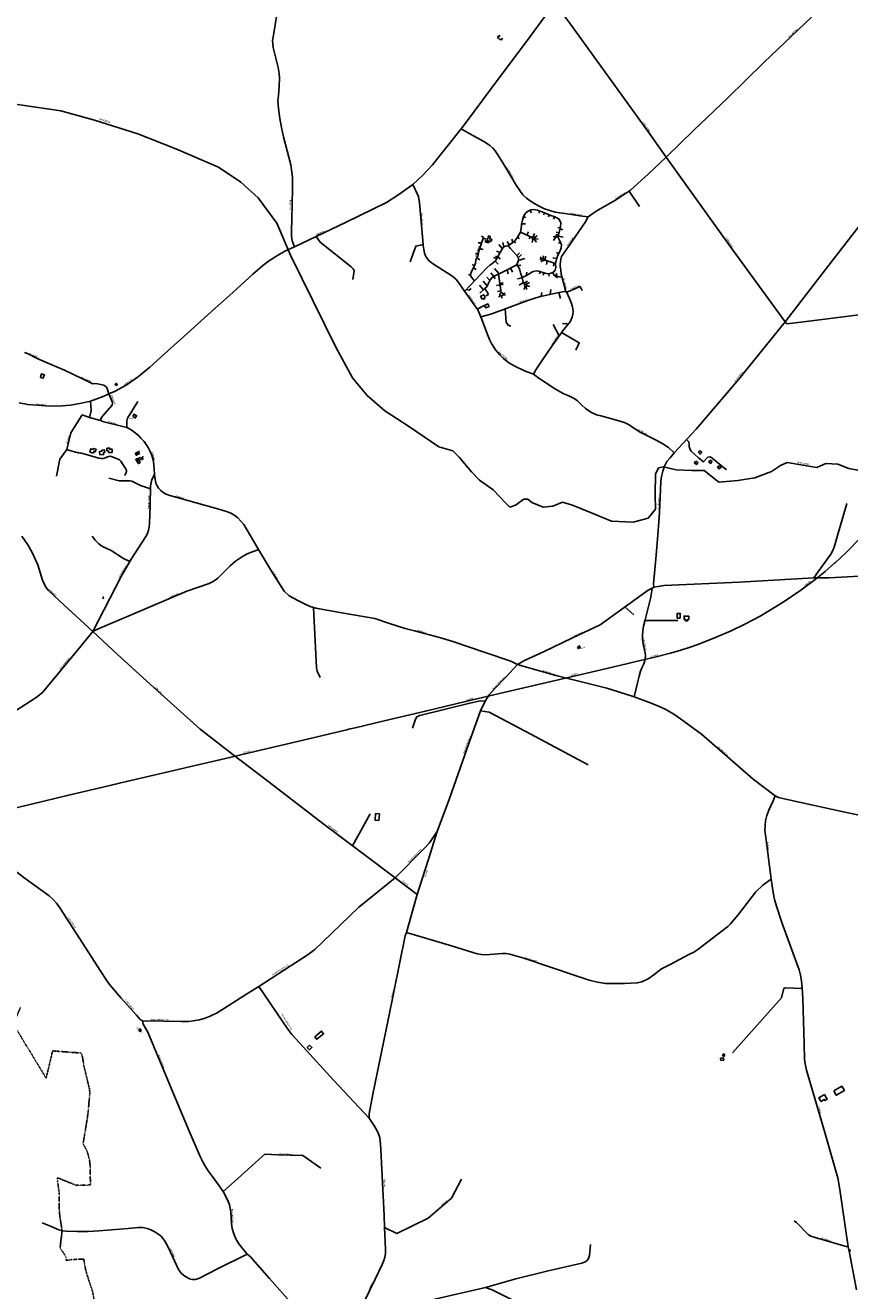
# Model space of a CAD drawing. Extents: x 240000 to 254380, y 435016 to 451025.
# Tile 3 of 35: x 242321 to 244541, y 437966 to 441377. Entities that reach past the tile are written whole.
import ezdxf
from ezdxf.enums import TextEntityAlignment as Align

# ---------------------------------------------------------------- set-up
doc = ezdxf.new("R2010")
doc.units = 0
doc.header["$MEASUREMENT"] = 0
doc.linetypes.add('DIVIDE', pattern=[1.25, 0.5, -0.25, 0, -0.25, 0, -0.25])
for name, color, linetype in [('BOU-G00', 254, 'Continuous'), ('BOU-G01TRF', 254, 'Continuous'), ('BOU-G03TRF_code 300_betreedbaar', 254, 'Continuous'), ('BOU-G04TRF_telecom', 254, 'Continuous'), ('bou-H01BijG', 254, 'Continuous'), ('BOU-H01IA', 254, 'Continuous'), ('BOU-K02DR', 254, 'Continuous'), ('GRE-K01GG', 254, 'DIVIDE'), ('LIJ-H01ASWG', 251, 'Continuous'), ('LIJ-H02ASIN', 254, 'Continuous'), ('LIJ-H02ASWE', 250, 'Continuous'), ('LIJ-K01ASSP', 254, 'Continuous'), ('SEM-G01TRF', 254, 'Continuous'), ('SEM-H03ST', 250, 'Continuous'), ('SEM-H03WA', 254, 'Continuous'), ('SEM-H04HN_Trafo_telecom', 254, 'Continuous')]:
    doc.layers.add(name, color=color, linetype=linetype)
doc.layers.add('SEM-H03HN_Trafo_betreedbaar', color=254, linetype='Continuous', lineweight=0)

msp = doc.modelspace()

# ---------------------------------------------------------------- linework, layer by layer
at = {"layer": 'BOU-G00'}
for points in [[(243559.5, 440792.9), (243568.1, 440790.8), (243568.8, 440794), (243572, 440793.2), (243572.8, 440796.3), (243576.3, 440795.5), (243577.3, 440799.9), (243571.8, 440801.2), (243573.4, 440807.9), (243568.4, 440809.1), (243566.6, 440801.2), (243565.8, 440801.4), (243564.9, 440797.4), (243568.3, 440796.6), (243567.8, 440794.4), (243560.3, 440796.2)], [(243551.2, 440639.2), (243553.6, 440640.4), (243554.6, 440638.4), (243558, 440640.1), (243556.9, 440642.3), (243559.4, 440643.5), (243555.7, 440650.9), (243547.4, 440646.7)], [(243558.2, 440622.1), (243561.4, 440615.2), (243570.1, 440619.2), (243566.9, 440626.1)]]:
    msp.add_lwpolyline(points, close=True, dxfattribs=at)
at = {"layer": 'BOU-G01TRF'}
for points in [[(243750.1, 440704.9), (243750.4, 440702.5), (243753, 440702.9), (243752.5, 440705.3)], [(242529.1, 439832.9), (242530.3, 439832), (242531.5, 439833.6), (242530.3, 439834.5)], [(242630.3, 438671.7), (242627.2, 438670.4), (242629.4, 438665.2), (242632.5, 438666.5)]]:
    msp.add_lwpolyline(points, close=True, dxfattribs=at)
at = {"layer": 'BOU-G03TRF_code 300_betreedbaar'}
for points in [[(242564.9, 440405.7), (242569.1, 440408.4), (242566.8, 440411.9), (242562.8, 440409.3)], [(243808, 439701), (243813.8, 439703.7), (243815.6, 439699.8), (243809.8, 439697.1)], [(242629.4, 438665.2), (242632.5, 438666.5), (242630.3, 438671.7), (242627.2, 438670.4)]]:
    msp.add_lwpolyline(points, close=True, dxfattribs=at)
at = {"layer": 'BOU-G04TRF_telecom'}
msp.add_lwpolyline([(242610.2, 440322.8), (242614, 440328.7), (242620.7, 440324.4), (242617, 440318.5)], close=True, dxfattribs=at)
at = {"layer": 'bou-H01BijG'}
for points in [[(242372.5, 440435), (242371.6, 440431.8), (242370.4, 440432.1), (242368.6, 440425.4), (242361.3, 440427.5), (242364, 440437.3)], [(243100.6, 438651), (243118.8, 438666.1), (243124.4, 438659.1), (243106.1, 438643.9)], [(243086.5, 438628.2), (243092.7, 438621.7), (243086, 438615.7), (243080.1, 438622.2)], [(244473.4, 438495.3), (244479.3, 438485.5), (244478.9, 438485.2), (244480.6, 438482.3), (244474.8, 438478.8), (244473, 438481.7), (244464.5, 438476.6), (244458.6, 438486.4)], [(244498.8, 438504.6), (244520.6, 438517.4), (244527.3, 438506), (244505.5, 438493.2)]]:
    msp.add_lwpolyline(points, close=True, dxfattribs=at)
at = {"layer": 'BOU-H01IA'}
for p, q in [((243599.7, 441346.9), (243596.4, 441349.2)), ((242625.5, 440205.4), (242621.1, 440202.5)), ((242629.6, 440222), (242621.4, 440227.1)), ((242624.6, 440219.1), (242627.9, 440229.8)), ((242639.3, 440207.3), (242631.1, 440212.4)), ((242634.3, 440204.5), (242637.5, 440215.2)), ((244201.9, 438594), (244193.9, 438593.5)), ((244193.9, 438593.5), (244194.3, 438586.9)), ((244194.3, 438586.9), (244202.4, 438587.4)), ((244202.4, 438587.4), (244201.9, 438594))]:
    msp.add_line(p, q, dxfattribs=at)
for points in [[(243592.7, 441343.8), (243596.4, 441349.2)], [(243596, 441341.5), (243592.7, 441343.8)], [(243601.6, 441337.7), (243597.1, 441340.7)], [(243606.1, 441342.4), (243602.4, 441337.1)], [(242629.8, 440212.2), (242623.7, 440208.2), (242622.7, 440209.7), (242618.3, 440206.8), (242625.6, 440195.5), (242630, 440198.2), (242626.5, 440203.8), (242632.1, 440207.3)], [(242626.5, 440203.8), (242623.7, 440208.2)]]:
    msp.add_lwpolyline(points, dxfattribs=at)
for points in [[(242494.6, 440226.8), (242504.2, 440224), (242505.6, 440228.8), (242509.4, 440227.7), (242511.4, 440234.4), (242504.7, 440236.4), (242503.8, 440233.5), (242497.1, 440235.4)], [(242521.6, 440219), (242531.6, 440220.1), (242531, 440225.1), (242535, 440225.5), (242534.2, 440232.5), (242527.2, 440231.7), (242527.6, 440228.7), (242520.6, 440227.9)], [(242540.6, 440237.2), (242540.8, 440230.2), (242544.8, 440230.3), (242545, 440225.3), (242555, 440225.6), (242554.7, 440234.6), (242547.7, 440234.4), (242547.6, 440237.4)], [(242616.9, 440222.7), (242620.8, 440225.6), (242623.2, 440222.2), (242620.9, 440218.6), (242620.1, 440218.1)], [(243264.4, 439252.1), (243262.8, 439234.3), (243273, 439233.5), (243274.6, 439251.2)], [(244201.9, 438598), (244205.1, 438600.4), (244202.1, 438604.4), (244198.9, 438602)]]:
    msp.add_lwpolyline(points, close=True, dxfattribs=at)
at = {"layer": 'BOU-K02DR'}
for points in [[(244126.8, 440202.1), (244132.7, 440198.5), (244128.9, 440193.2), (244123.3, 440197.3)], [(244133.8, 440225.7), (244138.2, 440230.1), (244143.2, 440225.7), (244138.4, 440220.7)], [(244164.8, 440204.5), (244170.5, 440201.7), (244167.3, 440196.2), (244161.7, 440199.5)], [(244185.4, 440187), (244188.4, 440189.5), (244190.3, 440187.4), (244192.2, 440188.9), (244194.9, 440185.5), (244189.2, 440181.4), (244185.4, 440187)]]:
    msp.add_lwpolyline(points, close=True, dxfattribs=at)
at = {"layer": 'GRE-K01GG'}
for points in [[(242308.1, 438730.6), (242294.9, 438699.7), (242293.4, 438693), (242292.7, 438686), (242293.2, 438679.6), (242297.3, 438670.2), (242309.5, 438650.4), (242321.3, 438630.5), (242329.9, 438616.8), (242376.9, 438539.2)], [(242376.9, 438539.2), (242394.4, 438612.6), (242470, 438607), (242472.3, 438604.3), (242474.7, 438597), (242477.3, 438581.3), (242477.6, 438577.3), (242489.1, 438528.3), (242493.4, 438511.6), (242494.3, 438503.7), (242494.4, 438497.4), (242490.3, 438450), (242487.6, 438430), (242478.3, 438373.7)], [(242476.4, 438362.1), (242478.2, 438373.2)], [(242476.4, 438362.1), (242482.3, 438352.1)], [(242478.2, 438373.2), (242478.3, 438373.7)], [(242482.3, 438352.1), (242484, 438349.2), (242489, 438336.6), (242493.4, 438318.8), (242495, 438310.6), (242495.3, 438289.4), (242496.4, 438251.4)], [(242408.7, 438253.6), (242406.2, 438270.4), (242408.1, 438270.3)], [(242408.1, 438270.3), (242458, 438250.3), (242496.4, 438251.4)], [(242408.7, 438253.6), (242409.3, 438249.9)], [(242409.3, 438249.9), (242412.2, 438229.7), (242412.3, 438200.3)], [(242412.3, 438200.3), (242412.4, 438199.4)], [(242412.4, 438199.4), (242412.4, 438194.7)], [(242412.4, 438194.7), (242412.5, 438176.9), (242413.9, 438167.6)], [(242413.9, 438167.6), (242414.7, 438161.6)], [(242414.7, 438161.6), (242419, 438133.8)], [(242478.3, 438051.3), (242459, 438051), (242445.5, 438050), (242430.7, 438047.8), (242430.4, 438055.5), (242427.2, 438061.9), (242426.1, 438065.4), (242417.5, 438076.6), (242414.5, 438081.7), (242417.3, 438106.3), (242419.1, 438119.3), (242419, 438122.8)], [(242419, 438122.8), (242419, 438133.8)], [(242478.3, 438051.3), (242483.2, 438023.4), (242488.8, 438004.3), (242490.2, 438000)], [(242490.2, 438000), (242498.2, 437975.1), (242500.2, 437969.7), (242503.8, 437954.9), (242505.4, 437945.3), (242508.7, 437929.7)]]:
    msp.add_lwpolyline(points, dxfattribs=at)
at = {"layer": 'LIJ-H01ASWG'}
msp.add_lwpolyline([(242268.8, 441167.7), (242342.6, 441157.1), (242416.5, 441146.6), (242507.5, 441121.5), (242623.5, 441084.6), (242726.4, 441043.7), (242841.1, 440994.9), (242901.8, 440954.1), (242947.9, 440911.9), (242998, 440843.3), (243034.9, 440757.6), (243157.6, 440509.6), (243202.4, 440426.6), (243242, 440379.1), (243289.5, 440338.2), (243355.4, 440294.7), (243434.5, 440240.6), (243472.8, 440230.1), (243489.9, 440212.9), (243522.9, 440173.4), (243544, 440150.9), (243580.9, 440124.6), (243615.2, 440089), (243625.7, 440078.4), (243641.6, 440083.7), (243664, 440099.5), (243674.5, 440099.5), (243685.1, 440090.3), (243715.4, 440078.4), (243741.8, 440081.1), (243768.2, 440091.6), (243794.5, 440083.7), (243843.3, 440063.9), (243900, 440040.2), (243958.1, 440037.5), (243998.9, 440048.1), (244018.7, 440073.1), (244017.4, 440112.7), (244018.7, 440166.8), (244026.6, 440183.9), (244039.8, 440186.6), (244074.1, 440178.6), (244116.3, 440177.3), (244149.3, 440177.3), (244188.8, 440145.7), (244240.3, 440149.6), (244286.4, 440157.5), (244331.3, 440174.7), (244355, 440190.5), (244373.5, 440198.4), (244415.7, 440191.8), (244452.6, 440185.2), (244477.6, 440195.8), (244509.3, 440194.5), (244539.6, 440182.6), (244583.1, 440174.7)], dxfattribs=at)
at = {"layer": 'LIJ-H02ASIN'}
for p, q in [((243105.5, 439645.5), (243097.1, 439807.9)), ((243107.2, 439636.1), (243105.5, 439645.5)), ((243114.9, 439618.8), (243107.2, 439636.1)), ((243202, 439165.5), (243250.2, 439252))]:
    msp.add_line(p, q, dxfattribs=at)
for points in [[(243947.1, 440930.3), (243975.2, 440888.8)], [(243504.2, 440659.3), (243519.3, 440675.4), (243533, 440690.1), (243564.3, 440723.5), (243571.9, 440730.3), (243577.2, 440734.4), (243583.1, 440738.5), (243588.2, 440742.6), (243593, 440751.6), (243603.4, 440770.8), (243608.3, 440777.9), (243611.7, 440780.8), (243614.8, 440781.8), (243621.6, 440783.6), (243627.8, 440787), (243634.4, 440791.9), (243640.2, 440796.7), (243646.8, 440805.6), (243654.6, 440819.4), (243656.3, 440828.7), (243657.7, 440841.2), (243659.7, 440852.1), (243663.1, 440861.8), (243668.4, 440870.5), (243673.8, 440875.4), (243682.7, 440879.7), (243690.6, 440880.5), (243700.2, 440878.7), (243707.1, 440876.3), (243713.3, 440874), (243719.6, 440871.1), (243725.3, 440868.6), (243731.8, 440866.3), (243739, 440863.8), (243745.8, 440861.2), (243752.4, 440858.2), (243759.2, 440854.1), (243763.7, 440844.5), (243762.9, 440833.4), (243759.8, 440822.6), (243756.8, 440811.4)], [(243662.7, 440860.5), (243669.1, 440858.7)], [(243680.2, 440878.5), (243684.5, 440871.6)], [(243706.2, 440876.6), (243705.1, 440870.8)], [(243719, 440871.4), (243717, 440865.8)], [(243731.9, 440866.2), (243730.4, 440860.8)], [(243746.4, 440861), (243743.5, 440854.3)], [(243654.6, 440819.4), (243686.2, 440804.7)], [(243657.8, 440842.1), (243667.9, 440841.9)], [(243671.9, 440811.3), (243676.3, 440820.5)], [(243688.7, 440806.7), (243692.3, 440815.4)], [(243758.5, 440817.5), (243751, 440819)], [(243762.1, 440830.6), (243755.3, 440831.5)], [(243761.5, 440828.6), (243768.4, 440825.6)], [(243104.3, 440807.6), (243114.9, 440792.3), (243198.2, 440726.3), (243204.3, 440720.2), (243207, 440715.3), (243203.2, 440692.2)], [(243392.4, 440786.2), (243372.7, 440781.7), (243357.9, 440739)], [(243530.5, 440687.5), (243520.5, 440700.8), (243519.7, 440705.2), (243521.6, 440710.3), (243531.7, 440731.1), (243533.5, 440735.5), (243534.2, 440744.5), (243536, 440748.1), (243540.2, 440755), (243542.1, 440767.7), (243554.7, 440806.3)], [(243549.5, 440790.4), (243540.3, 440791)], [(243554.7, 440806.3), (243549.8, 440808.4)], [(243553.7, 440803), (243562.6, 440800.2)], [(243606, 440774.6), (243596, 440785.8)], [(243610, 440779.4), (243606.9, 440791.3)], [(243623.8, 440784.8), (243618.5, 440794.5)], [(243756.3, 440806.9), (243756.7, 440803.2), (243762.3, 440791.8), (243764.8, 440785.3), (243764.6, 440776.7), (243761.5, 440768.9), (243757, 440760.9), (243754.1, 440754.8), (243751.3, 440746.7), (243749.4, 440735.3), (243749.5, 440724), (243748.4, 440717.1), (243743.3, 440711.9), (243736.7, 440708.5), (243729.5, 440707.5), (243721.2, 440708.8), (243712.3, 440711.2), (243704, 440714), (243697.1, 440714.7), (243689.2, 440713.7), (243683.2, 440710.3), (243677.5, 440706.5), (243669.2, 440701.3), (243658.9, 440697.1), (243654.8, 440709.3), (243652.5, 440717.2), (243650.9, 440722.3), (243648.9, 440726.4), (243645.1, 440731), (243646.8, 440736.4), (243648.5, 440741.5), (243649.3, 440746.8), (243648.4, 440752.3), (243627.5, 440775.7), (243621.6, 440783.6)], [(243634.5, 440791.9), (243631.4, 440800.4)], [(243638.5, 440795.2), (243641.3, 440789.8)], [(243647.3, 440806.5), (243651, 440801.7)], [(243681.1, 440807.1), (243677.7, 440801.8)], [(243688.4, 440799.8), (243685.8, 440791.2)], [(243691.3, 440800.3), (243697.7, 440792.1)], [(243692.1, 440805.4), (243699.4, 440809.7)], [(243692.8, 440802.7), (243702.6, 440800.7)], [(243750.6, 440808.5), (243743, 440806.7)], [(243751.1, 440807.4), (243743.9, 440796.8)], [(243762.2, 440791.9), (243757.1, 440789.9)], [(243757.3, 440808.7), (243769.7, 440805.7)], [(243540.9, 440760), (243533.1, 440762.2)], [(243537.4, 440750.3), (243545.3, 440744.6)], [(243544.6, 440775.5), (243554, 440772.4)], [(243591.4, 440748.6), (243582, 440750.8)], [(243593.1, 440751.7), (243587.1, 440754.5)], [(243600, 440764.6), (243589.8, 440768.4)], [(243599.7, 440746.9), (243594, 440753.4)], [(243645.2, 440755.9), (243652.3, 440763.4)], [(243648.7, 440750.5), (243657.7, 440759.3)], [(243648.7, 440742.6), (243666.6, 440748.3)], [(243712.6, 440745.6), (243706.7, 440745.4)], [(243713.4, 440747.6), (243707.3, 440752.2)], [(243716.3, 440748.4), (243715.7, 440755.7)], [(243749.4, 440735.3), (243718.4, 440744.7)], [(243721.2, 440743.8), (243721.8, 440754.4)], [(243751.8, 440748.3), (243742, 440750.5)], [(243757.4, 440761.7), (243751.9, 440764.2)], [(243531.6, 440730.8), (243524.6, 440731)], [(243527.9, 440723.2), (243535, 440719)], [(243645.1, 440731), (243637.8, 440728.1), (243615.4, 440716.4), (243595.8, 440706.1), (243583.7, 440700.9), (243576.5, 440695.4), (243572.1, 440689.2), (243567.9, 440679.9), (243564.2, 440672.4), (243558.9, 440667.5), (243561.6, 440663.4), (243564.3, 440659), (243568.8, 440651.2)], [(243574.7, 440709.3), (243582.7, 440700.1)], [(243585, 440721), (243597.1, 440706.8)], [(243594.7, 440733.2), (243586.9, 440741.5)], [(243619.6, 440718.6), (243621, 440706.8)], [(243627.9, 440722.9), (243633.4, 440711.5)], [(243646.6, 440729.1), (243655.2, 440730.1)], [(243670.4, 440702), (243672, 440711.9)], [(243707.9, 440712.7), (243706.3, 440707)], [(243713.7, 440743.2), (243709.7, 440738.1)], [(243717.5, 440709.8), (243716.1, 440703.3)], [(243726.8, 440742.1), (243724.4, 440732.5)], [(243741.3, 440710.9), (243745.1, 440703.3), (243751.4, 440697.7), (243754.8, 440695.9)], [(243745.8, 440736.4), (243743.7, 440727.9)], [(243520.1, 440703.2), (243514.3, 440705.5)], [(243544, 440676.2), (243554.9, 440664)], [(243554, 440687.3), (243565.3, 440674.5)], [(243564.4, 440698.1), (243572.1, 440689.2)], [(243583.7, 440700.9), (243585.2, 440693.2)], [(243599.8, 440677), (243590.5, 440675.4)], [(243595.8, 440706.1), (243602.8, 440655.9)], [(243599.3, 440680.9), (243607.7, 440683)], [(243599.7, 440677.9), (243608, 440678)], [(243659, 440696.6), (243646.9, 440693.2)], [(243663.1, 440683.3), (243651.1, 440676.9)], [(243658.9, 440697.1), (243662.1, 440684.9), (243665.8, 440679), (243666.5, 440678.2)], [(243664.1, 440681.6), (243673.6, 440686.9)], [(243669.3, 440679), (243679.3, 440683.5)], [(243672.1, 440675.2), (243680, 440672.8)], [(243730.4, 440707.6), (243731.9, 440700.9)], [(243752.8, 440702), (243753.2, 440700.1), (243766.4, 440697.7)], [(243509.4, 440664.8), (243516.2, 440663.3), (243521.5, 440667.2)], [(243558.9, 440667.5), (243544.9, 440655.3)], [(243568.8, 440651.2), (243561.8, 440647.9)], [(243602.1, 440661.2), (243592.5, 440659.6)], [(243600.3, 440648.7), (243596.2, 440644.4)], [(243604, 440647.4), (243604.6, 440641.6)], [(243607.3, 440653.2), (243613.5, 440654.8)], [(243607.6, 440650.8), (243614.3, 440649.3)], [(243667.5, 440672.4), (243664.1, 440665.1)], [(243669.5, 440672.3), (243672.2, 440664.4)], [(243710.7, 440646.6), (243712.2, 440657.1)], [(243734.6, 440651.8), (243736.1, 440664.4)], [(243757.9, 440656.7), (243762.3, 440641)], [(243783.9, 440659.4), (243815.3, 440672.9), (243820.7, 440661.7)], [(243537.9, 440611.8), (243556.7, 440621.7)], [(243613.4, 440612.9), (243616.4, 440577.2), (243621.5, 440569), (243628.5, 440565.7)], [(243782.4, 440570.4), (243778.6, 440573.4), (243769.7, 440572.6), (243767.5, 440574)], [(243758.7, 440539.7), (243742.5, 440570.8)], [(243765.3, 440549.1), (243813.1, 440521.1), (243803.4, 440501.4)], [(242499, 440412.1), (242502.5, 440410.4), (242507.1, 440411.1), (242515.2, 440410.9), (242531.9, 440407.3), (242540.7, 440400.3), (242546.1, 440383.7), (242555.5, 440360.5), (242554.7, 440352.9), (242528.3, 440323.1), (242525.5, 440318.4), (242523.2, 440311.5)], [(244102, 440260.8), (244108.1, 440254.6), (244108.7, 440247.4), (244108.9, 440241.4), (244110.6, 440235.3), (244114.5, 440229.3), (244125.2, 440219.4), (244134.1, 440211.2), (244147.3, 440200), (244155.5, 440209.7), (244159.6, 440213), (244166.2, 440213.4), (244209.6, 440178.9)], [(242546.2, 440156.1), (242573.8, 440149.4), (242591.2, 440149.5), (242601.5, 440149.5), (242607.9, 440148.1), (242613.3, 440145.8), (242631.2, 440136.5), (242657.9, 440127.5)], [(244445.1, 439887.3), (244450.8, 439897), (244491.1, 439951.7), (244495.4, 439959.6), (244499.8, 439970.4), (244510.9, 440007.8), (244521.7, 440047.7), (244533.9, 440088.3)], [(242602.4, 439931.7), (242585.6, 439939.4), (242552.3, 439961.7), (242526.6, 439973.2), (242518.9, 439979.1), (242508.9, 439989.4), (242501, 439999.8)], [(243936.1, 439809.1), (243960.2, 439787.9)], [(244078.2, 439773), (243990, 439773)], [(244108.1, 439775.4), (244108.1, 439784.1), (244101, 439784.1), (244101, 439784.5), (244095.2, 439784.5), (244095.2, 439775.4), (244099.3, 439775.4), (244099.3, 439771.7), (244105, 439771.7), (244105, 439775.4), (244108.1, 439775.4)], [(244413.5, 438781.2), (244368.2, 438782.9), (244364.9, 438781.8), (244363.2, 438778), (244357.4, 438755.4), (244226.2, 438607.6)], [(242853.6, 438233.5), (242884.5, 438261.1), (242939.6, 438310.8), (242965.7, 438334), (243001.5, 438332.1), (243068.7, 438330.3), (243116.5, 438296.3)], [(243288.8, 438137), (243321.2, 438120.3), (243406.1, 438161.8), (243468.5, 438216.1), (243496.1, 438267.1)], [(244537.5, 438084.5), (244532.2, 438085.1), (244448.7, 438109.9), (244437.2, 438113.6), (244429.6, 438117.5), (244398.3, 438150), (244391.9, 438154.7)], [(243560.9, 437975.1), (243641.9, 437997.9), (243725.6, 438019.1), (243820, 438040.6), (243828.6, 438044.4), (243834.3, 438047.9), (243838.2, 438053.1), (243840.3, 438061.3), (243842.9, 438091.2)]]:
    msp.add_lwpolyline(points, dxfattribs=at)
msp.add_lwpolyline([(244085.2, 439779.4), (244085.2, 439791.9), (244077.2, 439791.9), (244077.2, 439779.4)], close=True, dxfattribs=at)
for centre, radius in [((243753.9, 440809.4), 3.5), ((243689.3, 440803.2), 3.52), ((243715.5, 440745.5), 2.97), ((243668.7, 440675.6), 3.4), ((243603.4, 440651.6), 4.26)]:
    msp.add_circle(centre, radius, dxfattribs=at)
at = {"layer": 'LIJ-H02ASWE'}
for points in [[(243003.9, 441438.9), (242988.3, 441345), (242987, 441336.3), (242987.4, 441327.4), (242988.5, 441316.8), (243002.3, 441262.8), (243005, 441247.3), (243005.9, 441234.9), (243004.7, 441212), (243002.5, 441188), (243001.4, 441173.6), (243003, 441152.5), (243006.5, 441126.1), (243011, 441101.7), (243016.3, 441076.6), (243036, 441000.5), (243040.5, 440967.4), (243040.9, 440936.7), (243039.4, 440893.5), (243038.6, 440854.8), (243037.9, 440823), (243038.3, 440809), (243039.8, 440796.1), (243045.9, 440780.2)], [(243747.3, 441435.3), (243765.4, 441412.4), (243789.2, 441380.4), (243999.4, 441088.7), (244046.9, 441021.5), (244220.7, 440780.1), (244367.3, 440577.6)], [(243720.3, 441400.3), (243670.8, 441333.1), (243594.8, 441231.3), (243509.5, 441117), (243494.8, 441097.9), (243418.1, 441000.7), (243391.2, 440972.6), (243364.5, 440947.8), (243326.8, 440920.5), (243293.9, 440898.9), (243184.8, 440846), (243104.3, 440807.6), (243045.9, 440780.2), (243020.3, 440768.1), (242999.8, 440756.6), (242975.9, 440741.4), (242960.7, 440729.6), (242933.7, 440706), (242879.5, 440656.8), (242831.7, 440613.8), (242766.1, 440554.7), (242694.7, 440490.3), (242656.5, 440455.8), (242625.8, 440430.2), (242592.9, 440407.4), (242560.9, 440390), (242546.1, 440383.7), (242530.2, 440376.7), (242496.8, 440364.1), (242472.3, 440358.2), (242442.5, 440352.8), (242419.7, 440350.9), (242386.8, 440350), (242353.4, 440352.8), (242327.2, 440354.5), (242303.9, 440359.6)], [(243494.8, 441097.9), (243526.7, 441080.2), (243557.8, 441062.5), (243572.3, 441052.9), (243580.5, 441045.8), (243586.5, 441038.5), (243593.8, 441028.1), (243611.3, 440998.7), (243643.1, 440946.3), (243661.4, 440920.3), (243671, 440910.6), (243680.7, 440903.4), (243693.4, 440895.7), (243706.4, 440888.5), (243719.7, 440881.8), (243736.5, 440876.5), (243748.5, 440873.1), (243780.3, 440868.5), (243814.3, 440863.2), (243837.4, 440860.6), (243849.9, 440869.7), (243862.9, 440878.4), (243910.3, 440905.8), (243951.2, 440933), (243998.9, 440976.1), (244046.9, 441021.5), (244122.1, 441094.2), (244212.3, 441180.4), (244310.9, 441277.1), (244438.4, 441399)], [(243364.5, 440947.8), (243380.1, 440915.2), (243382.8, 440898.8), (243391.4, 440797.3), (243392.6, 440783.6), (243393.9, 440773), (243396.3, 440762.9), (243399.1, 440755.4), (243403.7, 440748.5), (243408.5, 440741.7), (243417.7, 440734.7), (243467, 440703.5), (243473.7, 440698.7), (243480.2, 440692.9), (243485.5, 440686.6), (243503.5, 440660.2), (243527.8, 440626.5), (243539.4, 440609.7), (243548.3, 440590.9), (243567.5, 440539.2), (243571.1, 440529.8), (243576.7, 440519.4), (243587.5, 440502.4), (243599.1, 440488.7), (243609.2, 440479), (243623.4, 440467.2), (243639.5, 440457.9), (243665.9, 440445.6), (243689.5, 440436.2), (243704.2, 440426.1), (243746.3, 440398), (243755.4, 440392.2), (243769.4, 440384.7), (243786.7, 440377), (243799.2, 440371.3), (243808.3, 440364.5), (243820.1, 440353.5), (243830.2, 440344.1), (243838.4, 440337.6), (243845.6, 440333.7), (243859.3, 440327.2), (243871.4, 440323.9), (243900.5, 440315.9), (243928.4, 440308.5), (243936.6, 440305.3), (243947.2, 440300.3), (243960.1, 440290.7), (243976.7, 440280.3), (244000.3, 440268.5), (244022.4, 440257.7), (244038.5, 440248.5), (244053.2, 440238.6), (244068.4, 440225)], [(244631, 440917.9), (244476.7, 440718.9), (244367.3, 440577.6), (244243.1, 440423.3), (244128.1, 440288.5), (244068.4, 440225), (244057.8, 440211.5), (244049.3, 440200.9), (244043, 440188.6), (244038.5, 440174.8), (244034.5, 440160.8), (244032.8, 440148), (244031.8, 440125.4), (244029.2, 440063.7), (244024.7, 440002.4), (244019.2, 439938.5), (244013.2, 439871.5), (244014, 439862.4), (244009.4, 439859.9), (244005.8, 439835.8), (243995, 439792.1), (243990.4, 439774.8), (243986.5, 439757.2), (243984.6, 439744.8), (243983.6, 439733.3), (243983.6, 439721.3), (243986.5, 439704), (243989.8, 439689), (243991.7, 439679.2), (243990.4, 439667.7), (243987.2, 439656.3), (243982.6, 439646.5), (243978.4, 439635.8), (243974.8, 439622.7), (243970.2, 439604.4), (243965.3, 439585.8), (243961, 439567.4)], [(243837.4, 440860.6), (243829.7, 440847.3), (243783.7, 440780.9), (243765.6, 440753.9), (243763.2, 440747), (243762.3, 440740), (243761.8, 440733.2), (243761.8, 440727), (243763, 440717.4), (243764.7, 440705.8), (243766.8, 440695.9), (243776.5, 440659.2)], [(243548.3, 440590.9), (243561.3, 440595), (243574.5, 440598.4), (243608.7, 440611.2), (243674.4, 440635), (243685.5, 440639.1), (243696.1, 440642.3), (243708.3, 440646.1), (243726.1, 440650), (243750, 440655), (243772, 440659.7), (243781.6, 440658.5), (243783.9, 440659.4)], [(243778.4, 440658.9), (243786.6, 440641), (243792, 440627.3), (243794.3, 440620.6), (243796, 440612.6), (243796.2, 440605.2), (243795.5, 440598.4), (243793.5, 440590.7), (243791.6, 440584.2), (243788.3, 440577.3), (243770.5, 440556.5), (243737.5, 440509.6), (243714.1, 440475), (243696.1, 440448.5), (243689.5, 440436.2)], [(244367.3, 440577.6), (244372.5, 440572.3), (244417.1, 440577.5), (244559.5, 440595.6), (244717.1, 440616), (244956.7, 440646.3), (245000.2, 440652.2)], [(242318.6, 440494.9), (242326.3, 440492.1), (242352.4, 440479.3), (242391.9, 440462.1), (242426.6, 440447.4), (242499, 440412.1)], [(244702, 439899.5), (244485.4, 439887.8), (244445.1, 439887.3), (244244.9, 439876.2), (244040.5, 439866.6), (244025.2, 439864.5), (244014, 439862.4), (244009.4, 439859.9), (243998.9, 439854.3), (243869, 439760.7), (243793.3, 439724.8), (243718.6, 439689.5), (243665.6, 439664.8), (243647.1, 439654.1), (243629, 439662.8), (243559.2, 439686.6), (243472.8, 439716.4), (243436.2, 439726.7), (243369.1, 439744.6), (243344.3, 439751.1), (243302.3, 439764.4), (243262.3, 439777.8), (243173.1, 439793), (243103.3, 439806), (243088, 439810.6), (243074.7, 439816.7), (243054.5, 439826.6), (243031.2, 439839.6), (243018.2, 439851.4), (242986.6, 439901), (242949, 439964.2), (242927.8, 440000.5), (242915.7, 440020.7), (242909.4, 440031), (242901.6, 440040.3), (242893.7, 440049), (242884.9, 440055.8), (242874.6, 440061.8), (242865.9, 440065.7), (242841.8, 440072.6), (242719.8, 440107), (242709.8, 440109.9), (242700.2, 440113.5), (242692.1, 440117.4), (242685.6, 440123), (242680, 440129), (242675.9, 440136), (242672.8, 440143.2), (242670.3, 440153.3), (242668.6, 440166.5), (242668, 440180.5), (242666.9, 440192.9), (242665.1, 440206.1), (242660.4, 440220.5), (242656.4, 440229.7), (242652.8, 440237.1), (242647.8, 440244.3), (242640.6, 440255.3), (242632.3, 440263.9), (242626.5, 440270.4), (242616.6, 440278.7), (242608.5, 440284.8), (242599.3, 440290.4), (242593.9, 440292.7), (242583.5, 440295.3), (242532.3, 440308.6), (242523.2, 440311.5), (242493.9, 440320.1), (242498.1, 440338.9), (242496.8, 440364.1)], [(242593.9, 440292.7), (242593.9, 440302.6), (242593.9, 440310.8), (242595.9, 440318), (242623.8, 440362.6)], [(242405, 440162.1), (242413.7, 440207.3), (242433.1, 440233.4), (242443.8, 440278.2), (242474.3, 440326.7)], [(242493.9, 440320.1), (242474.3, 440326.7)], [(242291.4, 439527.8), (242350.3, 439565.6), (242366.7, 439578.6), (242462.7, 439693.6), (242502.3, 439742.9), (242548.4, 439832.4), (242578.6, 439891.5), (242602.4, 439931.7), (242606.2, 439938.1), (242645.5, 439999.3), (242649.6, 440006.8), (242652.6, 440016.4), (242654.2, 440025.6), (242655.3, 440034), (242656.7, 440081.9), (242658.1, 440135.6), (242661.5, 440152.6), (242668.6, 440166.5)], [(243317, 439079.5), (243229.7, 439144.5), (243122.4, 439226), (242965.6, 439345.8), (242879.6, 439411.9), (242791.8, 439479.8), (242676.5, 439583), (242569.2, 439681), (242502.3, 439742.9), (242424.3, 439815.2), (242383.2, 439853.9), (242375.9, 439862.9), (242366.7, 439881.4), (242354.7, 439923), (242339.7, 439956.3), (242327.8, 439976.9), (242311.2, 439999.8)], [(242502.3, 439742.9), (242515, 439749.4), (242604.3, 439786.9), (242756.2, 439851.6), (242815.7, 439872.5), (242824.9, 439876.9), (242832.6, 439881.6), (242839.3, 439886.9), (242854.4, 439902.4), (242872.2, 439920), (242887, 439932.2), (242903.5, 439943.3), (242918.6, 439952), (242949, 439964.2)], [(242636.4, 438694), (242691.8, 438693.2), (242741.4, 438692.3), (242761, 438692.3), (242773, 438693.4), (242790.3, 438696.7), (242805.3, 438700.8), (242819, 438705.9), (242837.6, 438715.1), (242918.9, 438767), (242950.2, 438786.4), (243082.5, 438872.5), (243100.7, 438885.6), (243121.2, 438905.5), (243219.3, 438999.9), (243317, 439079.5), (243395, 439158.2), (243409.2, 439173.8), (243430.2, 439204.1), (243463.2, 439292.9), (243521.6, 439459.5), (243547.3, 439529.4), (243559.2, 439555), (243570.5, 439572.3), (243587.7, 439590.9), (243615.5, 439620.1), (243647.1, 439654.1)], [(243647.1, 439654.1), (243664.3, 439649.1), (243753.4, 439623.4), (243837.3, 439603), (243887.6, 439589.9), (243935.8, 439575.2), (243961, 439567.4), (243999.7, 439552.7), (244024.9, 439542.4), (244046.1, 439533.1), (244068.2, 439519.8), (244085.9, 439508), (244142.7, 439465.9), (244246.2, 439375.8), (244281.7, 439345.3), (244340.4, 439300.3), (244350.1, 439295.9), (244364.6, 439292.1), (244491.3, 439264.3), (244757, 439206.3)], [(243559.2, 439555), (243546, 439556), (243514.4, 439549.4), (243383.7, 439516.2), (243375.4, 439513.3), (243372, 439507.2), (243364, 439482.5)], [(243547.3, 439529.4), (243570, 439525.6), (243682.2, 439466.2), (243837.3, 439383.4)], [(244340.4, 439300.3), (244335.3, 439286.8), (244323.3, 439261.8), (244318.3, 439247.2), (244314.7, 439233.1), (244313.4, 439220.1), (244312.6, 439207.6), (244315.5, 439187.5), (244330.3, 439075.4), (244335, 439039.5), (244338.9, 439020.7), (244345.2, 438999.9), (244358.5, 438958.7), (244398.8, 438848.5), (244405.1, 438831.3), (244409.3, 438817.2), (244411.9, 438801.5), (244413.4, 438781.7), (244415, 438754.1), (244418.7, 438631.6), (244420.2, 438590.5), (244421.3, 438577.4), (244424.9, 438560.7), (244474.4, 438392.4), (244503.6, 438291.8), (244509.9, 438270.4), (244515.1, 438239.2), (244537.5, 438084.5), (244540.9, 438068.7)], [(242636.4, 438694), (242630.4, 438697), (242620.5, 438708.8), (242579.3, 438754.9), (242548, 438791.7), (242541.5, 438800.7), (242522.2, 438829.1), (242483.9, 438889.7), (242414.1, 438998.4), (242404.6, 439011.1), (242396.9, 439019.5), (242384.8, 439030.3), (242320.4, 439077.7), (242224.8, 439148.8), (242158.2, 439197.5), (242137.2, 439202.6)], [(243230.9, 437930.5), (243263.6, 437997.8), (243282.4, 438036.9), (243287, 438048.1), (243289.5, 438056.3), (243291.1, 438066.9), (243291.5, 438076.3), (243290.3, 438097.9), (243288.8, 438137), (243287.2, 438169.4), (243278.8, 438345.6), (243278, 438361.5), (243275.5, 438378.5), (243271.3, 438391.9), (243261.3, 438410.2), (243246.7, 438431.4), (243246.7, 438443.1), (243257.2, 438495.6), (243298, 438696), (243343.8, 438923.1), (243347.2, 438931.4), (243366.7, 438998.9), (243376.6, 439034.5), (243407, 439129.7), (243430.2, 439204.1)], [(243347.2, 438931.4), (243469.3, 438895.7), (243526.5, 438877.5), (243538.4, 438874.2), (243549.6, 438872.3), (243560.7, 438871.6), (243606.5, 438875.6), (243616.1, 438875.3), (243626.2, 438873.8), (243663.7, 438863), (243805, 438815.4), (243839.6, 438803.5), (243861.9, 438797.9), (243883.8, 438794.6), (243934.7, 438794.2), (243969.3, 438795.7), (243981.6, 438799.1), (243998.7, 438807.2), (244013.9, 438817.7), (244034.8, 438833.5), (244059.5, 438846.7), (244107.9, 438872.2), (244121.7, 438879.1), (244132.3, 438886), (244213.4, 438948.1), (244220.5, 438955.3), (244240, 438978.5), (244288.4, 439041.6), (244307.6, 439059.3), (244321.1, 439069.6), (244330.3, 439075.4)], [(243246.7, 438431.4), (243151.4, 438533.7), (243069.2, 438623.8), (243039, 438657.2), (243028.1, 438671), (242950.2, 438786.4)], [(242636.4, 438694), (242638.5, 438685.1), (242650.5, 438663.2), (242718.4, 438501), (242763.2, 438394.8), (242790.9, 438330), (242799.6, 438311.9), (242807.4, 438299.7), (242813.5, 438289.6), (242823.8, 438275.3), (242838.1, 438254.9), (242853.6, 438233.5), (242860.9, 438220.6), (242867.5, 438206.9), (242870.8, 438197.6), (242872.9, 438187.9), (242874.3, 438177.1), (242875.2, 438162.6), (242876.2, 438147.1), (242878.3, 438134.1), (242882.3, 438119.6), (242888.1, 438106.2), (242896.4, 438092.8), (242918.7, 438064.6), (242926.4, 438058.3), (242978.5, 437998.9), (243048.7, 437920)], [(242918.7, 438064.6), (242840.5, 438026.1), (242788.4, 437999.3), (242778.8, 437996.5), (242771.4, 437996.7), (242762.7, 437998.3), (242756.7, 438001.7), (242748, 438007.2), (242740.6, 438013.2), (242733.6, 438023.2), (242705.6, 438083.7), (242700.4, 438093.7), (242695.6, 438101.3), (242691.2, 438107.4), (242686.5, 438113), (242677.8, 438119.7), (242667.8, 438125.6), (242658.6, 438130.4), (242648.9, 438134.3), (242637.6, 438136.5), (242625.6, 438136.7), (242597.8, 438133.9), (242575.8, 438132.1), (242518.7, 438128), (242490, 438126.3), (242460.7, 438126), (242431.3, 438126.5), (242422, 438127.3), (242411.5, 438130.2), (242388.3, 438140.4), (242366.3, 438149.5)], [(244542.6, 438077.4), (244540.9, 438068.7), (244559.5, 437968.7)], [(243287.5, 437912.1), (243560.9, 437975.1), (243578.3, 437968.9), (243688, 437913.8)]]:
    msp.add_lwpolyline(points, dxfattribs=at)
msp.add_lwpolyline([(242433.1, 440233.4), (242437, 440231.8), (242459.7, 440225.6, 0.015684), (242464.5, 440224.6), (242469.4, 440223.9, -0.036366), (242475.7, 440222.6), (242518.9, 440210.1, 0.197821), (242542.2, 440213.8), (242543.1, 440214.2, -0.216523), (242554.9, 440214.2), (242571.2, 440207.7, -0.151168), (242577.8, 440202.4), (242589.1, 440185.5), (242591.7, 440181.5, -0.256477), (242592.6, 440171.5), (242589.1, 440163.5)], format="xyb", dxfattribs=at)
msp.add_lwpolyline([(243376.6, 439034.5), (243317, 439079.5)], close=True, dxfattribs=at)
at = {"layer": 'LIJ-K01ASSP'}
for points in [[(244501.6, 439927.8), (244503.1, 439929), (244516.9, 439941.8), (244532.7, 439956.9), (244546.3, 439970.5), (244557.2, 439981.6), (244569.6, 439994.9), (244574.3, 440000)], [(244135, 439709.3), (244141.6, 439711.8), (244171.2, 439723.2), (244198.9, 439734.6), (244222.1, 439744.9), (244259.1, 439762.6), (244300, 439784.2), (244362.7, 439821.7), (244410.2, 439854.2), (244448.2, 439883), (244475.1, 439904.8), (244501.6, 439927.8)], [(244000, 439670.1), (244012.8, 439673.1), (244059, 439684.9), (244086.6, 439692.9), (244109.2, 439700.2), (244135, 439709.3)], [(242206.3, 439246.9), (242241.2, 439255.2), (242337.2, 439277.9), (242434, 439300.6), (242529.7, 439323.4), (242593.4, 439338.4), (242705.6, 439364.9), (242766.8, 439379.2), (242859.7, 439401.1), (242939.2, 439419.8), (243084.3, 439454.1), (243141, 439467.5), (243159.8, 439471.9), (243186.6, 439478.3), (243191.6, 439479.5), (243209.4, 439483.7), (243287.4, 439502), (243398.4, 439528.5), (243506.7, 439554), (243613, 439579.1), (243764.5, 439614.6), (243887.7, 439643.7), (244000, 439670.1)]]:
    msp.add_lwpolyline(points, dxfattribs=at)

# ---------------------------------------------------------------- texts
at = {"layer": 'BOU-H01IA'}
for p in [(244197.9, 438589.4), (244470.9, 438455.3)]:
    msp.add_text('??', height=2, dxfattribs=at).set_placement(p)
at = {"layer": 'SEM-G01TRF'}
for s, p in [('trafo', (243747.8, 440707.8)), ('telecom', (242602, 440316.1)), ('trafo', (242526, 439836.1)), ('trafo', (243808.2, 439705)), ('trafo', (242630.8, 438661.6))]:
    msp.add_text(s, height=2.5, dxfattribs=at).set_placement(p)
at = {"layer": 'SEM-H03HN_Trafo_betreedbaar', "width": 0.631579}
msp.add_text('218 N01', height=1, rotation=55.9645, dxfattribs=at).set_placement((242566, 440409), align=Align.MIDDLE)
at = {"layer": 'SEM-H03HN_Trafo_betreedbaar'}
for s, rotation, p in [('48 N01', 202.4142, (243828.3, 439703.2)), ('2 N01', 112.2944, (242628, 438665.4))]:
    msp.add_text(s, height=3.8, rotation=rotation, dxfattribs=at).set_placement(p)
at = {"layer": 'SEM-H03ST', "width": 0.727273}
for s, rotation, p in [('Driemarkweg', 43.741, (244387.9, 441355.2)), ('Veldhorstweg', 305.6604, (243993.8, 441103.3)), ('Driemarkweg', 301.2091, (243627.1, 440979)), ('Driemarkweg', 33.4699, (243922.9, 440917.3)), ('Voskuilweg', 88.5589, (243034.5, 440892.7)), ('Breukinkweg', 274.8389, (243389.4, 440854.8)), ('Driemarkweg', 352.7353, (243803.1, 440867.6)), ('Misterweg', 25.246, (243115.7, 440817.5)), ('Breukinkweg', 73.3422, (243539.1, 440767.7)), ('Benninkweg', 55.3965, (243788.8, 440793.7)), ('Veldhorstweg', 305.7909, (244216.9, 440792.6)), ('Benninkweg', 285.3034, (243774.3, 440680.5)), ('Lutgerweg', 22.7536, (243801.4, 440670.7)), ('Breukinkweg', 306.3627, (243524.5, 440637)), ('Lutgerweg', 19.9228, (243662.1, 440634.1)), ('Benninkweg', 57.7165, (243747.1, 440528)), ('Wissinkweg', 336.8269, (242344.4, 440486.2)), ('Breukinkweg', 319.0242, (243607.3, 440486.5)), ('Vreehorstweg', 51.3005, (244242.7, 440429.8)), ('Wissinkweg', 336.8269, (242484.8, 440422.2)), ('Misterweg', 37.5916, (242597.9, 440414.9)), ('(fietstunnel)', 291.9668, (242557.4, 440367.4)), ('Misterweg', 355.6913, (242363.3, 440354.4)), ('Brinkeweg', 345.0803, (242555.2, 440305.3)), ('De Klomp', 76.569, (242435.5, 440260.6)), ('Breukinkweg', 333.0521, (243982.7, 440281.3)), ('Brinkeweg', 285.5241, (242665.5, 440215)), ('Binnenboomweg', 88.6028, (242653.5, 440091.7)), ('Brinkeweg', 344.3922, (242737.7, 440104.8)), ('Vreehorstweg', 87.5104, (244026.8, 440089)), ('Binnenboomweg', 59.5549, (242583.5, 439905.7)), ('Brinkeweg', 301.8312, (242994.1, 439894.1)), ('Huttenweg', 317.0406, (242394.5, 439847.7)), ('spoorlijn', 36.044, (244428.8, 439872.5)), ('Eeltinkweg', 23.0304, (242722.4, 439840.4)), ('Brinkeweg', 345.1631, (243388.7, 439742.5)), ('Brinkeweg', 25.3462, (243811.4, 439735.7)), ('Vreehorstweg', 281.0937, (243989.4, 439709.3)), ('Binnenboomweg', 50.1539, (242426.1, 439655.9)), ('spoorlijn', 14.438, (244015.3, 439677.6)), ('Heenkamppieperweg', 46.425, (243596.1, 439603.9)), ('Hellekampsweg', 344.5304, (243732.8, 439631.9)), ('spoorlijn', 15.0652, (243798.4, 439626.7)), ('Huttenweg', 317.8624, (242679.3, 439584.4)), ('spoorlijn', 13.6052, (243519.1, 439561)), ('Heenkamppieperweg', 70.4054, (243510.3, 439437.2)), ('spoorlijn', 14.2801, (242918.1, 439418.7)), ('Hellekampsweg', 319.0228, (244201.1, 439419.3)), ('Kotmansweg', 322.9601, (243148.8, 439211.7)), ('Heenkamppieperweg', 45.7935, (243369.2, 439137.6)), ('Kreilweg', 277.5266, (244321.6, 439165.8)), ('Bosweg', 72.1934, (243400.5, 439090.8)), ('Bosweg', 322.9601, (243344.3, 439064.8)), ('Smeenkstegge', 302.3233, (242446.4, 438958.8)), ('Heenkamppieperweg', 32.3684, (243007.8, 438830.9)), ('Heurntjesweg', 341.5651, (243683.2, 438858.8)), ('Bosweg', 78.5507, (243309.4, 438765.5)), ('Smeenkstegge', 309.8241, (242601.7, 438737.1)), ('Heenkamppieperweg', 359.4958, (242682.1, 438696.5)), ('Heenkamppieperweg', 302.3684, (243024.6, 438691.3)), ('Blekkinkhofweg', 292.6199, (242687.2, 438583.7)), ('Kreilweg', 286.4121, (244460.2, 438453.1)), ('Blekkinkhofweg', 357.9352, (243024.1, 438333.8)), ('Bosweg', 272.6026, (243288, 438256.1)), ('Bosweg', 41.1533, (243449.6, 438202.9)), ('Blekkinkhofweg', 273.9452, (242878.6, 438168.2)), ('Wooldseweg', 343.6264, (244478.8, 438103.8)), ('Prangeweg', 294.8002, (242716.5, 438069.3)), ('Bosweg', 64.327, (243252.4, 437980.6))]:
    msp.add_text(s, height=4.4, rotation=rotation, dxfattribs=at).set_placement(p, align=Align.MIDDLE)
at = {"layer": 'SEM-H03WA', "width": 0.68}
for rotation, p in [(342.5681, (242519.8, 441125.2)), (350.6126, (244400.6, 440199.4))]:
    msp.add_text('Bovenslinge', height=5, rotation=rotation, dxfattribs=at).set_placement(p, align=Align.MIDDLE_LEFT)
at = {"layer": 'SEM-H04HN_Trafo_telecom'}
msp.add_text('13 N01', height=1, rotation=255.8728, dxfattribs=at).set_placement((242614.8, 440326.4))

doc.saveas('drawing.dxf')
